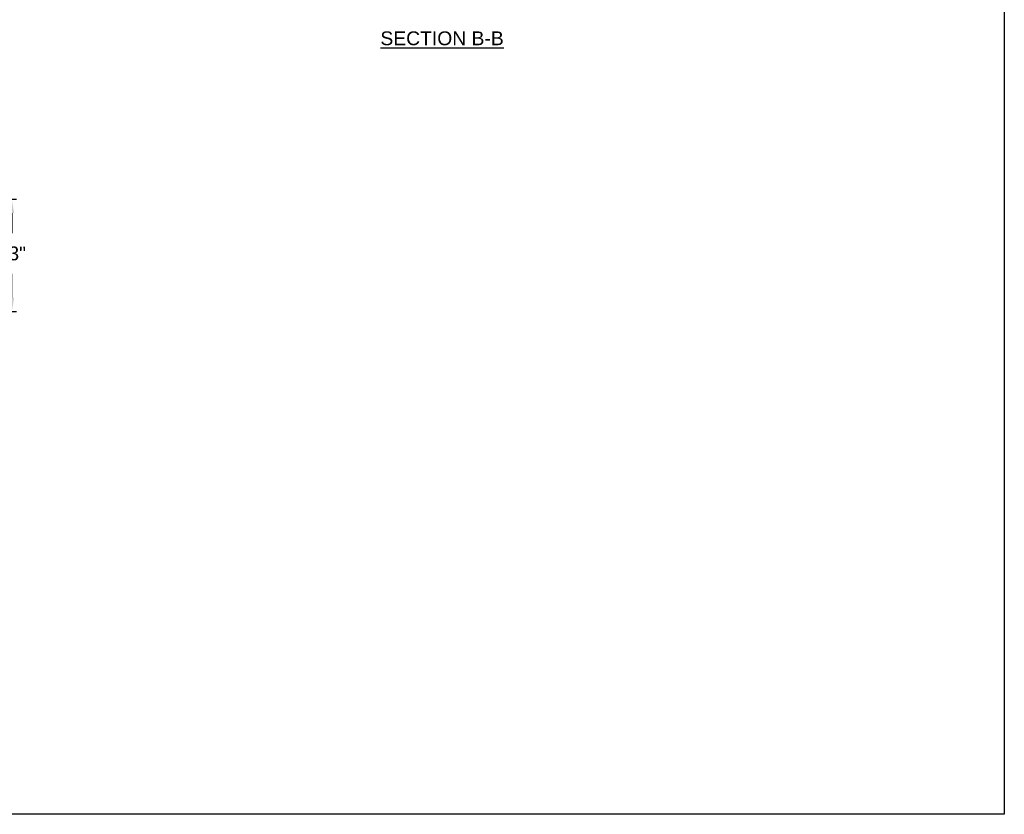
# Model space of a CAD drawing. Header units: inches. Extents: x 170 to 312, y 215 to 248.
# Tile 206 of 216: x 231.71 to 238.39, y 214.76 to 220.15. Entities that reach past the tile are written whole.
import ezdxf

# ---------------------------------------------------------------- set-up
doc = ezdxf.new("R2010")
doc.units = ezdxf.units.IN
doc.header["$LTSCALE"] = 0.25
doc.header["$MEASUREMENT"] = 0
doc.layers.add('ANNOTATIONS', color=1, linetype='Continuous')
doc.styles.add('ARIAL', font='arial.ttf', dxfattribs={"height": 0.09375})
doc.dimstyles.new('STANDARD$0', dxfattribs={"dimtxt": 0.09375, "dimasz": 0.09375, "dimexe": 0.03125, "dimexo": 0.046875, "dimgap": 0.09, "dimtad": 0, "dimtih": 1, "dimtoh": 1, "dimdec": 4, "dimzin": 0, "dimdsep": 46, "dimtxsty": 'ARIAL', "dimcen": 0.09, "dimadec": 0, "dimazin": 0, "dimtfac": 1, "dimtdec": 4, "dimtofl": 0, "dimtmove": 0, "dimatfit": 1, "dimfxl": 1, "dimtolj": 1, "dimtzin": 0, "dimarcsym": 0})

# ---------------------------------------------------------------- blocks, each defined once
blk = doc.blocks.new('*D187')
at = {"layer": 'ANNOTATIONS', "color": 0, "linetype": 'ByBlock', "lineweight": -2, "transparency": 16777216}
for p, q in [((231.3383, 218.9316), (231.6836, 218.9316)), ((231.6523, 218.8378), (231.6523, 218.7014)), ((231.6523, 218.264), (231.6523, 218.4256)), ((231.4972, 218.1702), (231.6836, 218.1702))]:
    blk.add_line(p, q, dxfattribs=at)
at = {"layer": 'ANNOTATIONS', "color": 0, "transparency": 16777216}
for points in [[(231.6367, 218.8378), (231.6679, 218.8378), (231.6523, 218.9316)], [(231.6367, 218.264), (231.6679, 218.264), (231.6523, 218.1702)]]:
    blk.add_solid(points, dxfattribs=at)
at = {"layer": 'defpoints', "color": 0, "transparency": 16777216}
for p in [(231.2915, 218.9316), (231.6523, 218.9316), (231.4503, 218.1702)]:
    blk.add_point(p, dxfattribs=at)
at = {"layer": 'ANNOTATIONS', "color": 0, "transparency": 16777216, "insert": (231.6523, 218.5635), "char_height": 0.09375, "attachment_point": 5, "style": 'ARIAL'}
blk.add_mtext('\\A1;13"', dxfattribs=at)

msp = doc.modelspace()

# ---------------------------------------------------------------- linework, layer by layer
at = {"layer": 'defpoints'}
msp.add_lwpolyline([(238.38533, 214.75854), (218.91545, 214.75854), (218.91545, 227.49365), (238.38533, 227.49365)], close=True, dxfattribs=at)

# ---------------------------------------------------------------- texts
at = {"layer": 'ANNOTATIONS', "insert": (234.57121, 220.07055), "char_height": 0.09375, "width": 1.3823677, "attachment_point": 2, "style": 'ARIAL'}
msp.add_mtext('{\\LSECTION B-B}', dxfattribs=at)

# ---------------------------------------------------------------- dimensions: what is measured, and where the dimension line sits
at = {"layer": 'ANNOTATIONS'}
dim = msp.add_linear_dim(base=(231.6523, 218.93158), p1=(231.45028, 218.17022), p2=(231.29146, 218.93158), angle=90, text='13"', dimstyle='STANDARD$0', override={"dimarcsym": 1}, dxfattribs=at)
dim.commit()
dim.dimension.update_dxf_attribs({"geometry": '*D187', "text_midpoint": (231.6523, 218.56355), "dimtype": 160})

doc.saveas('drawing.dxf')
